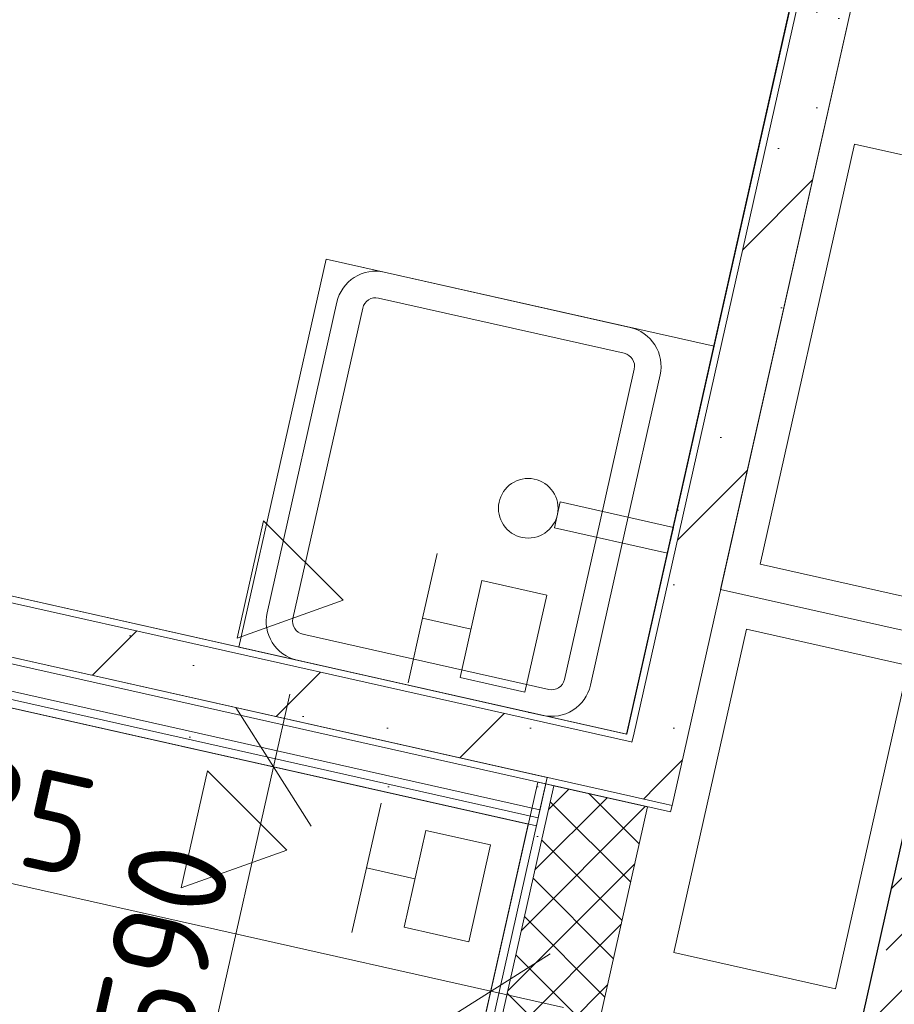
# Model space of a CAD drawing. Header units: millimetres. Extents: x -7145539 to -6664766, y 5874041 to 6141700.
# Tile 130 of 177: x -6932994 to -6931675, y 5903045 to 5904531. Entities that reach past the tile are written whole.
import ezdxf
from ezdxf.enums import TextEntityAlignment as Align

# ---------------------------------------------------------------- set-up
doc = ezdxf.new("R2010")
doc.units = ezdxf.units.MM
doc.header["$MEASUREMENT"] = 0
for name, color, linetype in [('S - квартира_помещение.АР', 7, 'Continuous'), ('АР-Мебель_Сантехника.АР', 7, 'Continuous'), ('АР-Стены_внутренние_пилоны.АР', 7, 'Continuous'), ('АР-Стены_Перегородки_100_.АР', 7, 'Continuous'), ('АР-Стены_Перегородки_шахты_.АР', 7, 'Continuous'), ('АР-Чертеж-Размеры.АР', 7, 'Continuous')]:
    doc.layers.add(name, color=color, linetype=linetype)
for name, color, linetype, lineweight in [('S - квартира_помещение.АР_Ном._пера__101', 252, 'Continuous', 0), ('АР-Мебель_Сантехника.АР_Ном._пера__101', 252, 'Continuous', 0), ('АР-Стены_внутренние_пилоны.АР_Ном._пера__1', 7, 'Continuous', 15), ('АР-Стены_Перегородки_100_.АР_Ном._пера__1', 7, 'Continuous', 15), ('АР-Стены_Перегородки_шахты_.АР_Ном._пера__1', 7, 'Continuous', 15), ('АР-Чертеж-Размеры.АР_Ном._пера__1', 7, 'Continuous', 0), ('ИОС-Шахты и отверстия.АР_Ном._пера__1', 7, 'Continuous', 0), ('Паспорта Зон Archicad_Ном._пера__1', 7, 'Continuous', 0)]:
    doc.layers.add(name, color=color, linetype=linetype, lineweight=lineweight)
doc.styles.add('РЎР“Р•РќР•Р\xa0Р\x98Р\xa0_РЎРўР\x98Р›Р¬_1', font='txt')
doc.styles.add('РЎР“Р•РќР•Р\xa0Р\x98Р\xa0_РЎРўР\x98Р›Р¬_6', font='GOST_Common.ttf')
doc.dimstyles.new('СГЕНЕРИР_СТИЛЬ__1', dxfattribs={"dimtxt": 150, "dimasz": 142.5, "dimexe": 0.18, "dimexo": 0.0625, "dimgap": 0, "dimtad": 1, "dimdec": 0, "dimzin": 0, "dimdsep": 46, "dimtxsty": 'РЎР“Р•РќР•Р\xa0Р\x98Р\xa0_РЎРўР\x98Р›Р¬_6', "dimblk": 'ARROWHEAD_6', "dimblk1": 'ARROWHEAD_6', "dimblk2": 'ARROWHEAD_6', "dimcen": 0.09, "dimse1": 1, "dimse2": 1, "dimclrd": 7, "dimclre": 7, "dimclrt": 7, "dimazin": 0, "dimtfac": 1, "dimtdec": 4, "dimtmove": 0, "dimatfit": 3, "dimfxl": 1, "dimtolj": 1, "dimtzin": 0, "dimarcsym": 0})
doc.dimstyles.new('СГЕНЕРИР_СТИЛЬ__2', dxfattribs={"dimtxt": 150, "dimasz": 142.5, "dimexe": 0.18, "dimexo": 0.0625, "dimgap": 0, "dimtad": 1, "dimdec": 0, "dimzin": 0, "dimdsep": 46, "dimtxsty": 'РЎР“Р•РќР•Р\xa0Р\x98Р\xa0_РЎРўР\x98Р›Р¬_6', "dimblk": 'ARROWHEAD_6', "dimblk1": 'ARROWHEAD_6', "dimblk2": 'ARROWHEAD_6', "dimcen": 0.09, "dimse1": 1, "dimse2": 1, "dimclrd": 7, "dimclre": 7, "dimclrt": 7, "dimazin": 0, "dimtfac": 1, "dimtdec": 4, "dimtmove": 2, "dimatfit": 3, "dimfxl": 1, "dimtolj": 1, "dimtzin": 0, "dimarcsym": 0})
pattern_1 = [(45, (-6321637.81, 6319297.94), (-111.369318, 111.369318), [0, -105, 0, -157.5]), (110, (-6321287.81, 6319297.94), (148.001588, 53.868173), [0, -77, 0, -133])]
pattern_2 = [(45, (-6321637.81, 6318947.94), (-169.70563, 169.70563), []), (90, (-6321807.52, 6319117.65), (-216, 0), [0, -144, 0, -216]), (155, (-6321637.81, 6319287.35), (91.285545, 195.76248), [0, -105.6, 0, -182.4])]
pattern_3 = [(0, (-6321637.814, 6318947.94), (0, 75), [0, -75])]
pattern_4 = [(45, (-6321637.814, 6318947.94), (-35.355339, 35.355339), []), (135, (-6321637.814, 6318947.94), (35.355339, 35.355339), [])]

# ---------------------------------------------------------------- blocks, each defined once
blk = doc.blocks.new('Кухня_3_32_1', base_point=(-6933700.5, 5904652.8))
at = {"layer": 'S - квартира_помещение.АР_Ном._пера__101', "color": 252, "linetype": 'Continuous', "lineweight": 0, "flags": 128}
blk.add_lwpolyline([(-6934395.3, 5907283.3), (-6935103.1, 5904131.9), (-6932078.4, 5903452.5), (-6931370.6, 5906603.9)], close=True, dxfattribs=at)
at = {"layer": 'Паспорта Зон Archicad_Ном._пера__1', "color": 7, "lineweight": 0, "style": 'РЎР“Р•РќР•Р\xa0Р\x98Р\xa0_РЎРўР\x98Р›Р¬_1'}
blk.add_attdef('ROOM_NUMBER', text='', height=250, rotation=347.3411, dxfattribs=at).set_placement((-6933229.9, 5905160.8), align=Align.MIDDLE_CENTER)
blk = doc.blocks.new('С_у_5_45_1', base_point=(-6932566.5, 5900786.5))
at = {"layer": 'S - квартира_помещение.АР_Ном._пера__101', "color": 252, "linetype": 'Continuous', "lineweight": 0, "flags": 128}
blk.add_lwpolyline([(-6933968.4, 5903707.9), (-6934206.4, 5902648.5), (-6932464.8, 5902257.3), (-6932226.8, 5903316.7)], close=True, dxfattribs=at)
at = {"layer": 'Паспорта Зон Archicad_Ном._пера__1', "color": 7, "lineweight": 0, "style": 'РЎР“Р•РќР•Р\xa0Р\x98Р\xa0_РЎРўР\x98Р›Р¬_1'}
blk.add_attdef('ROOM_NUMBER', text='', height=250, rotation=347.3411, dxfattribs=at).set_placement((-6933485.5, 5902888.2), align=Align.MIDDLE_CENTER)
blk = doc.blocks.new('Секция Белфаст 1-створчатая с Мойкой 23[127]_1', base_point=(-6932663.4, 5903583.9))
at = {"layer": 'АР-Мебель_Сантехника.АР_Ном._пера__101', "color": 252, "linetype": 'Continuous', "lineweight": 0}
for p, q in [((-6932663.4, 5903583.9), (-6932531.9, 5904169.3)), ((-6932531.9, 5904169.3), (-6931946.5, 5904037.8)), ((-6932531.9, 5904169.3), (-6932444.1, 5904149.6)), ((-6932082.1, 5904027.3), (-6932452.8, 5904110.5)), ((-6932476.7, 5904095.4), (-6932581.9, 5903627.1)), ((-6931946.5, 5904037.8), (-6932078, 5903452.4)), ((-6932119.5, 5903769.2), (-6932066.9, 5904003.4)), ((-6932172.1, 5903535), (-6932119.5, 5903769.2)), ((-6932566.8, 5903603.2), (-6932196, 5903519.9)), ((-6932078, 5903452.4), (-6932663.4, 5903583.9)), ((-6932663.4, 5903583.9), (-6932575.6, 5903564.2))]:
    blk.add_line(p, q, dxfattribs=at)
at = {"layer": 'АР-Мебель_Сантехника.АР_Ном._пера__101', "color": 252, "linetype": 'Continuous', "lineweight": 0, "flags": 128}
blk.add_lwpolyline([(-6932080.5, 5903760.4), (-6932027.9, 5903994.6, 0.414214), (-6932073.3, 5904066.3), (-6932444.1, 5904149.6, 0.414214), (-6932515.8, 5904104.2), (-6932621, 5903635.8, 0.414214), (-6932575.6, 5903564.2), (-6932204.8, 5903480.9, 0.414214), (-6932133.1, 5903526.3)], format="xyb", close=True, dxfattribs=at)
blk.add_lwpolyline([(-6932187.3, 5903763.9), (-6932178.6, 5903803), (-6932007.8, 5903764.6), (-6932016.6, 5903725.6)], close=True, dxfattribs=at)
at = {"layer": 'АР-Мебель_Сантехника.АР_Ном._пера__101', "color": 252, "linetype": 'Continuous', "lineweight": 0}
blk.add_circle((-6932226.9, 5903793.3), 45, dxfattribs=at)
for centre, start, end in [((-6932457.2, 5904091), 77.3411, 167.3411), ((-6932086.5, 5904007.8), 347.3411, 77.3411), ((-6932562.4, 5903622.7), 167.3411, 257.3411), ((-6932191.7, 5903539.4), 257.3411, 347.3411)]:
    blk.add_arc(centre, 20, start, end, dxfattribs=at)
blk = doc.blocks.new('Стена_226_1', base_point=(-6932070.4, 5903440.4))
at = {"layer": 'АР-Стены_Перегородки_100_.АР', "linetype": 'Continuous', "lineweight": 0, "true_color": 0x000000}
h = blk.add_hatch(dxfattribs=at)
h.set_pattern_fill('ШТУКАТУРКА__ГИПС_01_0001', color=18, style=0, pattern_type=2)
h.set_pattern_definition(pattern_1)
h.paths.add_polyline_path([(-6934022.3, 5903878.8), (-6932080.2, 5903442.6), (-6932078, 5903452.4), (-6934020.1, 5903888.6)])
h = blk.add_hatch(dxfattribs=at)
h.set_pattern_fill('БУТ__50__0001', color=18, style=0, pattern_type=2)
h.set_pattern_definition(pattern_2)
h.paths.add_polyline_path([(-6933961.7, 5903783.3), (-6932087.9, 5903362.4), (-6932070.6, 5903439.4), (-6932071.4, 5903440.7), (-6933944.2, 5903861.3)])
h = blk.add_hatch(dxfattribs=at)
h.set_pattern_fill('ШТУКАТУРКА__ГИПС_01_0001', color=18, style=0, pattern_type=2)
h.set_pattern_definition(pattern_1)
h.paths.add_polyline_path([(-6933954.2, 5903771.3), (-6932012.1, 5903335.1), (-6932018.7, 5903346.8), (-6933952, 5903781.1)])
h = blk.add_hatch(dxfattribs=at)
h.set_pattern_fill('ШТУКАТУРКА__ГИПС_01_0001', color=18, style=0, pattern_type=2)
h.set_pattern_definition(pattern_1)
h.paths.add_polyline_path([(-6932078, 5903452.4), (-6932080.2, 5903442.6), (-6932071.4, 5903440.7)])
h = blk.add_hatch(dxfattribs=at)
h.set_pattern_fill('ШТУКАТУРКА__ГИПС_01_0001', color=18, style=0, pattern_type=2)
h.set_pattern_definition(pattern_1)
h.paths.add_polyline_path([(-6932068.2, 5903450.2), (-6932078, 5903452.4), (-6932071.4, 5903440.7), (-6932070.4, 5903440.4)])
h = blk.add_hatch(dxfattribs=at)
h.set_pattern_fill('БУТ__50__0001', color=18, style=0, pattern_type=2)
h.set_pattern_definition(pattern_2)
h.paths.add_polyline_path([(-6932087.9, 5903362.4), (-6932018.7, 5903346.8), (-6932070.6, 5903439.4)])
h = blk.add_hatch(dxfattribs=at)
h.set_pattern_fill('БУТ__50__0001', color=18, style=0, pattern_type=2)
h.set_pattern_definition(pattern_2)
h.paths.add_polyline_path([(-6932071.4, 5903440.7), (-6932070.6, 5903439.4), (-6932070.4, 5903440.4)])
h = blk.add_hatch(dxfattribs=at)
h.set_pattern_fill('БУТ__50__0001', color=18, style=0, pattern_type=2)
h.set_pattern_definition(pattern_2)
h.paths.add_polyline_path([(-6932009.9, 5903344.9), (-6931992.3, 5903422.9), (-6932070.4, 5903440.4), (-6932070.6, 5903439.4), (-6932018.7, 5903346.8)])
h = blk.add_hatch(dxfattribs=at)
h.set_pattern_fill('ШТУКАТУРКА__ГИПС_01_0001', color=18, style=0, pattern_type=2)
h.set_pattern_definition(pattern_1)
h.paths.add_polyline_path([(-6932009.9, 5903344.9), (-6932018.7, 5903346.8), (-6932012.1, 5903335.1)])
at = {"layer": 'АР-Стены_Перегородки_100_.АР_Ном._пера__1', "color": 7, "linetype": 'Continuous', "lineweight": 15}
for p, q in [((-6932071.4, 5903440.7), (-6933944.2, 5903861.3)), ((-6933952, 5903781.1), (-6932087.9, 5903362.4)), ((-6932070.4, 5903440.4), (-6932068.2, 5903450.2)), ((-6932070.4, 5903440.4), (-6932071.4, 5903440.7)), ((-6932087.9, 5903362.4), (-6932018.7, 5903346.8)), ((-6932009.9, 5903344.9), (-6932018.7, 5903346.8))]:
    blk.add_line(p, q, dxfattribs=at)
at = {"layer": 'АР-Стены_Перегородки_100_.АР_Ном._пера__1', "color": 7, "linetype": 'Continuous', "lineweight": 0, "flags": 128}
for points in [[(-6932078, 5903452.4), (-6934020.1, 5903888.6)], [(-6933954.2, 5903771.3), (-6932012.1, 5903335.1)], [(-6932012.1, 5903335.1), (-6932009.9, 5903344.9)]]:
    blk.add_lwpolyline(points, dxfattribs=at)
at = {"layer": 'АР-Стены_Перегородки_100_.АР_Ном._пера__1', "color": 7, "linetype": 'Continuous', "lineweight": 15, "flags": 128}
blk.add_lwpolyline([(-6932009.9, 5903344.9), (-6931992.3, 5903422.9)], dxfattribs=at)
blk = doc.blocks.new('Стена_238_1', base_point=(-6933961.7, 5903783.3))
at = {"layer": 'АР-Стены_Перегородки_шахты_.АР', "linetype": 'Continuous', "lineweight": 0, "true_color": 0x000000}
h = blk.add_hatch(dxfattribs=at)
h.set_pattern_fill('ШТУКАТУРКА__ГИПС_03_0001', color=18, style=0, pattern_type=2)
h.set_pattern_definition(pattern_3)
h.paths.add_polyline_path([(-6933965.7, 5903720.1), (-6932211.9, 5903326.2), (-6932209.2, 5903338.4), (-6933962.9, 5903732.3)])
h = blk.add_hatch(dxfattribs=at)
h.set_pattern_fill('ШТУКАТУРКА__ГИПС_03_0001', color=18, style=0, pattern_type=2)
h.set_pattern_definition(pattern_3)
h.paths.add_polyline_path([(-6933968.4, 5903707.9), (-6932214.6, 5903314), (-6932211.9, 5903326.2), (-6933965.7, 5903720.1)])
at = {"layer": 'АР-Стены_Перегородки_шахты_.АР_Ном._пера__1', "color": 7, "linetype": 'Continuous', "lineweight": 0}
for p, q in [((-6933962.9, 5903732.3), (-6932209.2, 5903338.4)), ((-6933965.7, 5903720.1), (-6932211.9, 5903326.2))]:
    blk.add_line(p, q, dxfattribs=at)
at = {"layer": 'АР-Стены_Перегородки_шахты_.АР_Ном._пера__1', "color": 7, "linetype": 'Continuous', "lineweight": 0, "flags": 128}
for points in [[(-6932198.2, 5903387.2), (-6933952, 5903781.1)], [(-6933968.4, 5903707.9), (-6932214.6, 5903314)], [(-6932209.2, 5903338.4), (-6932198.2, 5903387.2)], [(-6932211.9, 5903326.2), (-6932209.2, 5903338.4)], [(-6932214.6, 5903314), (-6932211.9, 5903326.2)]]:
    blk.add_lwpolyline(points, dxfattribs=at)
blk = doc.blocks.new('Стена_254_1', base_point=(-6931267.5, 5904596.9))
at = {"layer": 'АР-Стены_внутренние_пилоны.АР', "linetype": 'Continuous', "lineweight": 0, "true_color": 0x000000}
h = blk.add_hatch(dxfattribs=at)
h.set_pattern_fill('ЖЕЛЕЗОБЕТОН__PROJECT__0001', color=18, style=0, pattern_type=2)
h.set_pattern_definition([(45, (-6321637.81, 6318947.94), (-84.852814, 84.852814), []), (45, (-6321680.24, 6318990.37), (-84.852814, 84.852814), [90, -30, 0, -30])])
h.paths.add_polyline_path([(-6931691.5, 5902252.7), (-6931191.8, 5904477.4), (-6931387, 5904521.2), (-6931886.7, 5902296.5)])
at = {"layer": 'АР-Стены_внутренние_пилоны.АР_Ном._пера__1', "color": 7, "linetype": 'Continuous', "lineweight": 30, "flags": 128}
for points in [[(-6931387, 5904521.2), (-6931886.7, 5902296.5)], [(-6931691.5, 5902252.7), (-6931191.8, 5904477.4)]]:
    blk.add_lwpolyline(points, dxfattribs=at)
blk = doc.blocks.new('Стена_265_1', base_point=(-6932212.6, 5903380.1))
at = {"layer": 'АР-Стены_Перегородки_шахты_.АР', "linetype": 'Continuous', "lineweight": 0, "true_color": 0x000000}
h = blk.add_hatch(dxfattribs=at)
h.set_pattern_fill('ШТУКАТУРКА__ГИПС_03_0001', color=18, style=0, pattern_type=2)
h.set_pattern_definition(pattern_3)
h.paths.add_polyline_path([(-6932298.1, 5902942.3), (-6932200.4, 5903377.4), (-6932212.6, 5903380.1), (-6932310.3, 5902945.1)])
h = blk.add_hatch(dxfattribs=at)
h.set_pattern_fill('ШТУКАТУРКА__ГИПС_03_0001', color=18, style=0, pattern_type=2)
h.set_pattern_definition(pattern_3)
h.paths.add_polyline_path([(-6932285.9, 5902939.6), (-6932188.2, 5903374.7), (-6932200.4, 5903377.4), (-6932298.1, 5902942.3)])
h = blk.add_hatch(dxfattribs=at)
h.set_pattern_fill('УТЕПЛИТЕЛЬ_0001', color=18, style=0, pattern_type=2)
h.set_pattern_definition(pattern_4)
h.paths.add_polyline_path([(-6932144.4, 5902907.8), (-6932046.7, 5903342.9), (-6932188.2, 5903374.7), (-6932285.9, 5902939.6)])
h = blk.add_hatch(dxfattribs=at)
h.set_pattern_fill('ШТУКАТУРКА__ГИПС_03_0001', color=18, style=0, pattern_type=2)
h.set_pattern_definition(pattern_3)
h.paths.add_polyline_path([(-6932343.2, 5902798.7), (-6932428.6, 5902418.3), (-6932416.4, 5902415.5), (-6932331, 5902796)])
h = blk.add_hatch(dxfattribs=at)
h.set_pattern_fill('ШТУКАТУРКА__ГИПС_03_0001', color=18, style=0, pattern_type=2)
h.set_pattern_definition(pattern_3)
h.paths.add_polyline_path([(-6932331, 5902796), (-6932416.4, 5902415.5), (-6932404.2, 5902412.8), (-6932318.8, 5902793.3)])
h = blk.add_hatch(dxfattribs=at)
h.set_pattern_fill('УТЕПЛИТЕЛЬ_0001', color=18, style=0, pattern_type=2)
h.set_pattern_definition(pattern_4)
h.paths.add_polyline_path([(-6932318.8, 5902793.3), (-6932404.2, 5902412.8), (-6932262.8, 5902381), (-6932177.3, 5902761.5)])
at = {"layer": 'АР-Стены_Перегородки_шахты_.АР_Ном._пера__1', "color": 7, "linetype": 'Continuous', "lineweight": 0}
for p, q in [((-6932200.4, 5903377.4), (-6932298.1, 5902942.3)), ((-6932331, 5902796), (-6932416.4, 5902415.5))]:
    blk.add_line(p, q, dxfattribs=at)
at = {"layer": 'АР-Стены_Перегородки_шахты_.АР_Ном._пера__1', "color": 7, "linetype": 'Continuous', "lineweight": 15}
for p, q in [((-6932188.2, 5903374.7), (-6932285.9, 5902939.6)), ((-6932298.1, 5902942.3), (-6932310.3, 5902945.1)), ((-6932285.9, 5902939.6), (-6932298.1, 5902942.3)), ((-6932144.4, 5902907.8), (-6932285.9, 5902939.6)), ((-6932343.2, 5902798.7), (-6932331, 5902796)), ((-6932331, 5902796), (-6932318.8, 5902793.3)), ((-6932318.8, 5902793.3), (-6932404.2, 5902412.8)), ((-6932318.8, 5902793.3), (-6932177.3, 5902761.5))]:
    blk.add_line(p, q, dxfattribs=at)
at = {"layer": 'АР-Стены_Перегородки_шахты_.АР_Ном._пера__1', "color": 7, "linetype": 'Continuous', "lineweight": 0, "flags": 128}
for points in [[(-6932212.6, 5903380.1), (-6932428.6, 5902418.3)], [(-6932212.6, 5903380.1), (-6932200.4, 5903377.4)], [(-6932200.4, 5903377.4), (-6932188.2, 5903374.7)], [(-6932428.6, 5902418.3), (-6932416.4, 5902415.5)], [(-6932416.4, 5902415.5), (-6932404.2, 5902412.8)]]:
    blk.add_lwpolyline(points, dxfattribs=at)
at = {"layer": 'АР-Стены_Перегородки_шахты_.АР_Ном._пера__1', "color": 7, "linetype": 'Continuous', "lineweight": 15, "flags": 128}
for points in [[(-6932188.2, 5903374.7), (-6932046.7, 5903342.9)], [(-6932144.4, 5902907.8), (-6932046.7, 5903342.9)], [(-6932262.8, 5902381), (-6932177.3, 5902761.5)], [(-6932404.2, 5902412.8), (-6932262.8, 5902381)]]:
    blk.add_lwpolyline(points, dxfattribs=at)
blk = doc.blocks.new('Стена_267_1', base_point=(-6931806.5, 5904615.4))
at = {"layer": 'АР-Стены_Перегородки_100_.АР', "linetype": 'Continuous', "lineweight": 0, "true_color": 0x000000}
h = blk.add_hatch(dxfattribs=at)
h.set_pattern_fill('ШТУКАТУРКА__ГИПС_01_0001', color=18, style=0, pattern_type=2)
h.set_pattern_definition(pattern_1)
h.paths.add_polyline_path([(-6932068.2, 5903450.2), (-6931806.5, 5904615.4), (-6931816.2, 5904617.6), (-6932078, 5903452.4)])
h = blk.add_hatch(dxfattribs=at)
h.set_pattern_fill('БУТ__50__0001', color=18, style=0, pattern_type=2)
h.set_pattern_definition(pattern_2)
h.paths.add_polyline_path([(-6931992.3, 5903422.9), (-6931728.4, 5904597.9), (-6931806.5, 5904615.4), (-6932070.4, 5903440.4)])
at = {"layer": 'АР-Стены_Перегородки_100_.АР_Ном._пера__1', "color": 7, "linetype": 'Continuous', "lineweight": 15}
for p in [(-6931806.5, 5904615.4), (-6932070.4, 5903440.4)]:
    blk.add_line(p, (-6932068.2, 5903450.2), dxfattribs=at)
at = {"layer": 'АР-Стены_Перегородки_100_.АР_Ном._пера__1', "color": 7, "linetype": 'Continuous', "lineweight": 0, "flags": 128}
for points in [[(-6931816.2, 5904617.6), (-6932078, 5903452.4)], [(-6931816.2, 5904617.6), (-6931806.5, 5904615.4)]]:
    blk.add_lwpolyline(points, dxfattribs=at)
at = {"layer": 'АР-Стены_Перегородки_100_.АР_Ном._пера__1', "color": 7, "linetype": 'Continuous', "lineweight": 15, "flags": 128}
for points in [[(-6931806.5, 5904615.4), (-6931728.4, 5904597.9)], [(-6931992.3, 5903422.9), (-6931728.4, 5904597.9)]]:
    blk.add_lwpolyline(points, dxfattribs=at)
blk = doc.blocks.new('*D1231', base_point=(-6321637.8, 6318947.9))
at = {"layer": 'АР-Чертеж-Размеры.АР_Ном._пера__1', "color": 7, "linetype": 'Continuous', "lineweight": 0, "transparency": 16777216}
for p, q in [((-6932586.7, 5903512.8), (-6932611.3, 5903403.1)), ((-6932554.6, 5903313.5), (-6932668.1, 5903492.7)), ((-6932748.6, 5903433.9), (-6932474.1, 5903372.3)), ((-6932611.3, 5903403.1), (-6932740.7, 5902827.4)), ((-6932797.4, 5902917), (-6932683.9, 5902737.8)), ((-6932877.9, 5902858.2), (-6932603.4, 5902796.6)), ((-6932740.7, 5902827.4), (-6932765.3, 5902717.6))]:
    blk.add_line(p, q, dxfattribs=at)
at = {"layer": 'АР-Чертеж-Размеры.АР_Ном._пера__1', "color": 7, "lineweight": 0, "transparency": 16777216, "insert": (-6932740.2, 5902966.2), "char_height": 150, "attachment_point": 7, "rotation": 77.3411, "style": 'РЎР“Р•РќР•Р\xa0Р\x98Р\xa0_РЎРўР\x98Р›Р¬_6'}
blk.add_mtext('\\A1;{\\pql;\\fGOST Common|b0|i0|c204|p0;\\W1.000000;590}', dxfattribs=at)
blk = doc.blocks.new('ARROWHEAD_6')
at = {"color": 0, "linetype": 'Continuous', "lineweight": 0}
for p, q in [((-0.5, -0.5), (0.5, 0.5)), ((0, 0), (-1, 0))]:
    blk.add_line(p, q, dxfattribs=at)
blk = doc.blocks.new('*D1327', base_point=(-6321637.8, 6318947.9))
at = {"layer": 'АР-Чертеж-Размеры.АР_Ном._пера__1', "color": 7, "linetype": 'Continuous', "lineweight": 0, "transparency": 16777216}
for p, q in [((-6932283.5, 5903064.6), (-6934025, 5903455.7)), ((-6932252.7, 5903201.8), (-6932314.3, 5902927.3)), ((-6932373.1, 5903007.8), (-6932193.9, 5903121.3)), ((-6932173.7, 5903039.9), (-6932283.5, 5903064.6))]:
    blk.add_line(p, q, dxfattribs=at)
blk = doc.blocks.new('*D1328', base_point=(-6321637.8, 6318947.9))
at = {"layer": 'АР-Чертеж-Размеры.АР_Ном._пера__1', "color": 7, "linetype": 'Continuous', "lineweight": 0, "transparency": 16777216}
for p, q in [((-6933994.2, 5903592.9), (-6934055.8, 5903318.5)), ((-6933935.4, 5903512.5), (-6934114.6, 5903399)), ((-6934025, 5903455.7), (-6934134.8, 5903480.4)), ((-6932283.5, 5903064.6), (-6934025, 5903455.7)), ((-6932373.1, 5903007.8), (-6932193.9, 5903121.3))]:
    blk.add_line(p, q, dxfattribs=at)
at = {"layer": 'АР-Чертеж-Размеры.АР_Ном._пера__1', "color": 7, "lineweight": 0, "transparency": 16777216, "insert": (-6933365.6, 5903338.3), "char_height": 150, "attachment_point": 7, "rotation": 347.3411, "style": 'РЎР“Р•РќР•Р\xa0Р\x98Р\xa0_РЎРўР\x98Р›Р¬_6'}
blk.add_mtext('\\A1;{\\pql;\\fGOST Common|b0|i0|c204|p0;\\W1.000000;1\xa0785}', dxfattribs=at)

msp = doc.modelspace()

# ---------------------------------------------------------------- linework, layer by layer
at = {"layer": 'S - квартира_помещение.АР', "color": 254, "linetype": 'Continuous', "lineweight": 0, "true_color": 0xd8d8d8, "flags": 128}
for points in [[(-6934395.3, 5907283.3), (-6935103.1, 5904131.9), (-6932078.4, 5903452.5), (-6931370.6, 5906603.9)], [(-6933968.4, 5903707.9), (-6934206.4, 5902648.5), (-6932464.8, 5902257.3), (-6932226.8, 5903316.7)]]:
    msp.add_lwpolyline(points, close=True, dxfattribs=at)
at = {"layer": 'ИОС-Шахты и отверстия.АР_Ном._пера__1', "color": 7, "linetype": 'Continuous', "lineweight": 0}
for points in [[(-6931728.4, 5904597.9), (-6931936.6, 5903671), (-6931595.2, 5903594.3), (-6931387, 5904521.2)], [(-6931876.9, 5903708.8), (-6931734.5, 5904343), (-6931490.6, 5904288.3), (-6931633, 5903654)], [(-6932506.4, 5903654.6), (-6932665.9, 5903597.6), (-6932626.2, 5903774.2)], [(-6932296.7, 5903684.3), (-6932199.1, 5903662.4), (-6932232, 5903516), (-6932329.6, 5903537.9)], [(-6931763.2, 5903068.2), (-6931653.6, 5903556.2), (-6931897.6, 5903611), (-6932007.2, 5903122.9)], [(-6932591.1, 5903277.7), (-6932710.9, 5903397.3), (-6932750.5, 5903220.7)], [(-6932283.8, 5903285.5), (-6932316.6, 5903139.2), (-6932414.2, 5903161.1), (-6932381.3, 5903307.4)]]:
    msp.add_lwpolyline(points, close=True, dxfattribs=at)
for points in [[(-6932386.3, 5903627.6), (-6932364.4, 5903725.1)], [(-6932386.3, 5903627.6), (-6932408.2, 5903530)], [(-6932313.1, 5903611.1), (-6932386.3, 5903627.6)], [(-6932470.9, 5903250.7), (-6932449, 5903348.3)], [(-6932470.9, 5903250.7), (-6932492.9, 5903153.1)], [(-6932397.8, 5903234.3), (-6932470.9, 5903250.7)]]:
    msp.add_lwpolyline(points, dxfattribs=at)

# ---------------------------------------------------------------- block references
at = {"layer": 'S - квартира_помещение.АР', "color": 7, "linetype": 'Continuous', "lineweight": 0}
for name, p in [('Кухня_3_32_1', (-6933700.5, 5904652.8)), ('С_у_5_45_1', (-6932566.5, 5900786.5))]:
    msp.add_blockref(name, p, dxfattribs=at)
at = {"layer": 'АР-Мебель_Сантехника.АР', "color": 252, "linetype": 'Continuous', "lineweight": 0}
msp.add_blockref('Секция Белфаст 1-створчатая с Мойкой 23[127]_1', (-6932663.4, 5903583.9), dxfattribs=at)
at = {"layer": 'АР-Стены_внутренние_пилоны.АР', "color": 7, "lineweight": 0}
msp.add_blockref('Стена_254_1', (-6931267.5, 5904596.9), dxfattribs=at)
at = {"layer": 'АР-Стены_Перегородки_100_.АР', "color": 7, "lineweight": 0}
for name, p in [('Стена_267_1', (-6931806.5, 5904615.4)), ('Стена_226_1', (-6932070.4, 5903440.4))]:
    msp.add_blockref(name, p, dxfattribs=at)
at = {"layer": 'АР-Стены_Перегородки_шахты_.АР', "color": 7, "lineweight": 0}
for name, p in [('Стена_238_1', (-6933961.7, 5903783.3)), ('Стена_265_1', (-6932212.6, 5903380.1))]:
    msp.add_blockref(name, p, dxfattribs=at)

# ---------------------------------------------------------------- dimensions: what is measured, and where the dimension line sits
at = {"layer": 'АР-Чертеж-Размеры.АР', "color": 7, "linetype": 'Continuous', "lineweight": 0}
for base, p1, p2, angle, dimstyle, picture, middle, turn in [((-6934025, 5903455.7), (-6932283.5, 5903064.6), (-6934068.3, 5903263.1), 167.3411, 'СГЕНЕРИР_СТИЛЬ__1', '*D1328', (-6933098.1, 5903355.1), 347.3411), ((-6932740.7, 5902827.4), (-6933091.5, 5903510.9), (-6932980.6, 5902881.3), 257.3411, 'СГЕНЕРИР_СТИЛЬ__2', '*D1231', (-6932775.9, 5903149.7), 77.3411), ((-6932283.5, 5903064.6), (-6932326.7, 5902871.9), (-6932283.5, 5903064.6), 167.3411, 'СГЕНЕРИР_СТИЛЬ__1', '*D1327', (-6932256.5, 5903166.1), 347.3411)]:
    dim = msp.add_linear_dim(base=base, p1=p1, p2=p2, angle=angle, dimstyle=dimstyle, dxfattribs=at)
    dim.commit()
    dim.dimension.update_dxf_attribs({"geometry": picture, "text_midpoint": middle, "dimtype": 160, "text_rotation": turn})

doc.saveas('drawing.dxf')
